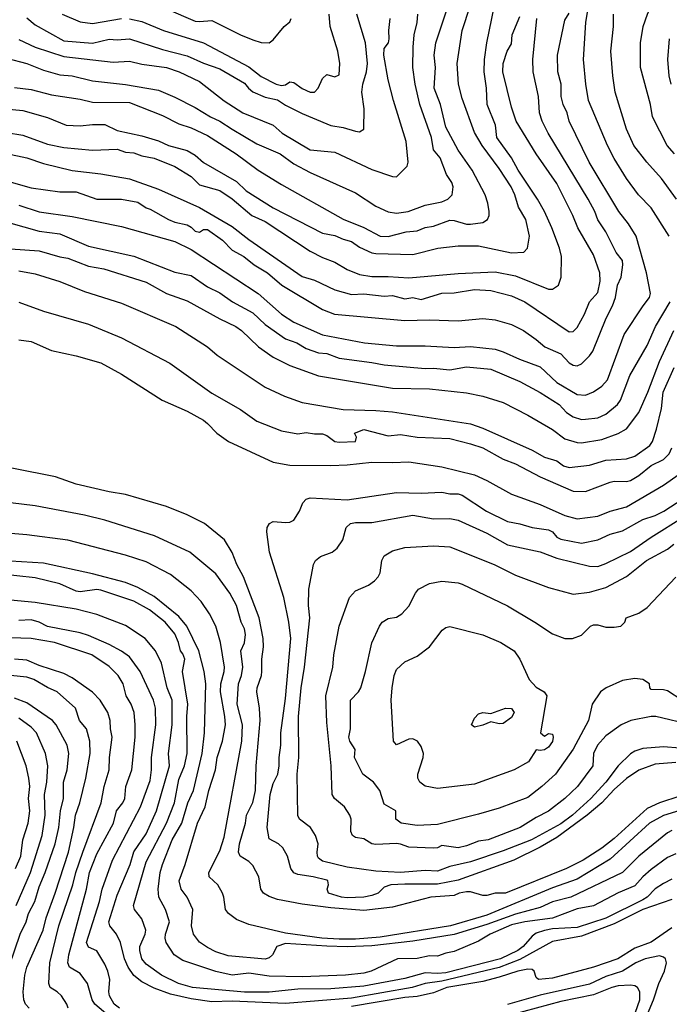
# Model space of a CAD drawing. Header units: metres. Extents: x -46681 to -43747, y -240911 to -237677.
# Tile 243 of 256: x -44918 to -44839, y -240716 to -240596. Entities that reach past the tile are written whole.
import ezdxf

# ---------------------------------------------------------------- set-up
doc = ezdxf.new("R2010")
doc.units = ezdxf.units.M
doc.layers.add('CONTOUR_INDEX', color=1, linetype='Continuous')
doc.layers.add('CONTOUR_INTER', color=3, linetype='Continuous')

msp = doc.modelspace()

# ---------------------------------------------------------------- linework, layer by layer
at = {"layer": 'CONTOUR_INDEX'}
for points, elevation in [([(-44922.1, -240609.09), (-44918.1, -240609.75), (-44915.1, -240610.82), (-44913.1, -240611.23), (-44909.6, -240611.56), (-44906.6, -240611.44), (-44905.6, -240611.8), (-44904.6, -240611.91), (-44903.6, -240612.25), (-44902.1, -240612.55), (-44899.6, -240613.56), (-44897.6, -240614.79), (-44896.6, -240615.77), (-44894.1, -240616.48), (-44892.6, -240617.5), (-44890.22, -240619.52), (-44888.6, -240620.25), (-44883.1, -240623.86), (-44881.6, -240624.63), (-44880.1, -240625.21), (-44878.6, -240626.1), (-44877.1, -240626.7), (-44875.6, -240626.95), (-44873.6, -240626.93), (-44871.1, -240627.11), (-44865.1, -240626.6), (-44860.6, -240626.38), (-44858.1, -240626.87), (-44854.1, -240628.49), (-44853.6, -240628.5), (-44852.88, -240628.02), (-44852.54, -240627.02), (-44852.52, -240624.52), (-44852.77, -240623.52), (-44853.7, -240621.02), (-44854.6, -240619.02), (-44855.45, -240617.52), (-44857.79, -240614.02), (-44858.6, -240612.51), (-44860.4, -240610.02), (-44860.57, -240608.52), (-44861.55, -240606.02), (-44861.65, -240604.02), (-44861.93, -240602.02), (-44861.88, -240600.52), (-44861.61, -240598.52), (-44860.39, -240592.52)], 110), ([(-44917.6, -240595.45), (-44916.6, -240596.31), (-44913.1, -240598.26), (-44909.6, -240598.55), (-44907.6, -240598.05), (-44906.6, -240598.12), (-44905.1, -240598.03), (-44901.1, -240599.31), (-44898.1, -240600.08), (-44896.1, -240600.99), (-44894.1, -240601.65), (-44891.1, -240603.41), (-44890.64, -240604.02), (-44890.1, -240604.47), (-44888.6, -240605.11), (-44887.1, -240605.45), (-44886.1, -240606.11), (-44884.1, -240607.11), (-44881.1, -240608.38), (-44880.6, -240608.57), (-44879.1, -240608.8), (-44877.6, -240609.27), (-44877.1, -240609.32), (-44876.6, -240609.03), (-44876.53, -240606.52), (-44876.84, -240604.52), (-44876.72, -240603.52), (-44876.25, -240602.02), (-44876.14, -240601.02), (-44876.39, -240598.52), (-44877.43, -240595.02)], 105), ([(-44838.52, -240617.52), (-44840.33, -240615.02), (-44842.12, -240613.02), (-44843.7, -240611.02), (-44844.62, -240609.02), (-44845.98, -240604.52), (-44846.26, -240602.52), (-44846.52, -240599.52), (-44846.18, -240596.52), (-44846.2, -240595.02)], 115), ([(-44919.6, -240623.59), (-44916.1, -240623.82), (-44913.6, -240624.57), (-44912.6, -240624.73), (-44910.1, -240625.68), (-44908.22, -240626.02), (-44903.1, -240627.62), (-44900.6, -240629.01), (-44898.1, -240629.93), (-44894.1, -240632.11), (-44892.16, -240633.02), (-44891.47, -240633.52), (-44889.4, -240635.52), (-44887.6, -240636.78), (-44885.6, -240637.78), (-44882.1, -240639.03), (-44873.1, -240640.54), (-44868.6, -240640.61), (-44864.1, -240641.12), (-44862.1, -240641.52), (-44859.6, -240642.29), (-44856.6, -240643.82), (-44853.6, -240645.58), (-44852.1, -240646.71), (-44850.6, -240647.16), (-44850.1, -240647.21), (-44847.6, -240646.78), (-44845.6, -240646.05), (-44844.6, -240645.49), (-44843.1, -240643.52), (-44841.99, -240641.02), (-44840.6, -240637.29), (-44838.83, -240633.52)], 115), ([(-44838.1, -240684.39), (-44840.1, -240684.19), (-44842.6, -240684.42), (-44843.6, -240684.74), (-44844.1, -240685.05), (-44845.6, -240686.51), (-44847.1, -240688.52), (-44848.93, -240690.52), (-44851.17, -240692.52), (-44852.6, -240693.59), (-44856.17, -240695.52), (-44859.6, -240696.86), (-44863.6, -240698.21), (-44866.1, -240698.77), (-44867.6, -240699.35), (-44869.1, -240699.27), (-44872.1, -240699.5), (-44875.1, -240699.33), (-44878.6, -240698.88), (-44881.6, -240698.12), (-44882.1, -240697.76), (-44882.24, -240697.52), (-44882.27, -240697.02), (-44882.14, -240696.02), (-44882.45, -240695.02), (-44883.06, -240694.02), (-44884.41, -240693.02), (-44884.6, -240692.55), (-44884.71, -240687.52), (-44884.49, -240685.52), (-44884.55, -240680.52), (-44884.23, -240677.02), (-44883.8, -240674.52), (-44883.14, -240668.52), (-44883.3, -240667.02), (-44883.29, -240665.02), (-44882.7, -240662.02), (-44882.46, -240661.52), (-44881.84, -240661.02), (-44880.43, -240660.52), (-44879.82, -240660.02), (-44879.15, -240659.02), (-44878.73, -240657.52), (-44878.22, -240657.02), (-44877.6, -240656.89), (-44875.6, -240656.9), (-44870.6, -240656), (-44868.1, -240656.46), (-44866.1, -240656.43), (-44865.1, -240656.61), (-44861.6, -240658.19), (-44859.1, -240659.62), (-44855.1, -240660.49), (-44853.1, -240661.23), (-44849.1, -240662.22), (-44848.1, -240662.24), (-44847.1, -240661.89), (-44844.1, -240660.44), (-44841.6, -240658.69), (-44837.6, -240656.17)], 120), ([(-44838.6, -240697.23), (-44839.6, -240697.67), (-44841.6, -240699.13), (-44842.62, -240700.02), (-44843.6, -240701.15), (-44845.6, -240701.99), (-44848.6, -240703.57), (-44850.6, -240703.93), (-44853.6, -240705.06), (-44856.99, -240705.52), (-44858.6, -240705.9), (-44861.18, -240707.02), (-44862.6, -240707.87), (-44865.6, -240709.12), (-44866.6, -240709.33), (-44867.6, -240709.7), (-44868.6, -240709.66), (-44870.1, -240709.96), (-44872.47, -240710.02), (-44875.67, -240711.52), (-44876.6, -240711.77), (-44878.82, -240712.02), (-44884.1, -240712.23), (-44888.1, -240712.12), (-44890.6, -240711.78), (-44892.6, -240712), (-44894.6, -240711.58), (-44898.6, -240710.24), (-44899.67, -240709.52), (-44900.65, -240708.02), (-44900.76, -240707.52), (-44900.71, -240707.02), (-44900.26, -240705.52), (-44900.71, -240704.02), (-44901.55, -240702.52), (-44901.64, -240701.52), (-44901.38, -240699.52), (-44901.1, -240698.52), (-44899.93, -240695.52), (-44898.75, -240693.52), (-44898, -240691.02), (-44897.3, -240689.52), (-44896.27, -240685.02), (-44895.98, -240682.52), (-44895.82, -240676.52), (-44896.01, -240675.02), (-44896.68, -240672.52), (-44898.15, -240669.52), (-44899.1, -240668.33), (-44902.1, -240665.92), (-44904.1, -240664.8), (-44905.6, -240664.22), (-44909.6, -240663.13), (-44915.6, -240661.87), (-44919.6, -240661.6)], 115), ([(-44912.59, -240716.02), (-44912.75, -240715.52), (-44913.37, -240714.52), (-44913.91, -240714.02), (-44914.75, -240713.52), (-44914.95, -240713.02), (-44914.83, -240710.52), (-44913.7, -240706.02), (-44911.99, -240701.02), (-44911.64, -240699.52), (-44910.8, -240697.02), (-44908.55, -240691.02), (-44908.18, -240689.02), (-44907.57, -240687.02), (-44907.55, -240685.52), (-44907.22, -240683.02), (-44907.43, -240682.02), (-44907.48, -240681.02), (-44907.74, -240680.02), (-44908.7, -240678.52), (-44909.6, -240677.56), (-44912.1, -240675.79), (-44913.1, -240675.29), (-44916.1, -240674.32), (-44917.6, -240673.67), (-44919.1, -240673.54)], 110), ([(-44843.49, -240716.52), (-44842.96, -240715.02), (-44842.98, -240714.02), (-44843.26, -240713.52), (-44843.6, -240713.3), (-44844.1, -240713.22), (-44845.6, -240713.31), (-44846.4, -240713.52), (-44848.6, -240714.42), (-44852.6, -240715.22), (-44861.6, -240717.65)], 110)]:
    msp.add_lwpolyline(points, dxfattribs=dict(at, elevation=elevation))
at = {"layer": 'CONTOUR_INTER'}
for points, elevation in [([(-44838.76, -240612.02), (-44839.64, -240611.02), (-44841.43, -240607.52), (-44841.68, -240606.02), (-44842.88, -240601.52), (-44842.89, -240598.52), (-44842.59, -240596.52), (-44842.06, -240595.02), (-44840.13, -240591.02), (-44837.9, -240588.02)], 116), ([(-44920.2, -240606.52), (-44918.1, -240606.76), (-44915.1, -240607.58), (-44912.84, -240608.52), (-44911.1, -240608.62), (-44909.6, -240608.45), (-44908.1, -240608.45), (-44906.6, -240609.17), (-44903.6, -240609.84), (-44901.6, -240610.44), (-44900.37, -240611.02), (-44898.1, -240611.63), (-44897.1, -240612.16), (-44896.1, -240613.09), (-44892.1, -240615.38), (-44890.89, -240616.52), (-44887.6, -240618.59), (-44881.6, -240621.67), (-44880.1, -240621.96), (-44879.1, -240622.42), (-44878.1, -240622.7), (-44877.1, -240623.38), (-44875.6, -240624.06), (-44875.1, -240624.17), (-44870.6, -240624.28), (-44867.59, -240623.52), (-44865.1, -240623.21), (-44862.6, -240623.23), (-44858.6, -240624.07), (-44857.1, -240623.97), (-44856.65, -240623.52), (-44856.41, -240622.02), (-44856.87, -240620.02), (-44857.77, -240618.52), (-44858.18, -240617.02), (-44858.63, -240616.02), (-44860.1, -240613.79), (-44862.18, -240611.02), (-44863.1, -240609.42), (-44864.6, -240605.29), (-44865.05, -240603.52), (-44865.2, -240601.02), (-44864.62, -240597.02), (-44863.64, -240594.02)], 109), ([(-44919.1, -240603.96), (-44917.1, -240604.19), (-44914.6, -240604.82), (-44911.1, -240605.35), (-44909.6, -240605.72), (-44905.1, -240605.78), (-44901.1, -240607.36), (-44899.1, -240608.38), (-44897.6, -240608.84), (-44895.6, -240609.78), (-44892.12, -240612.02), (-44889.44, -240614.02), (-44886.6, -240615.75), (-44879.1, -240619.98), (-44876.6, -240620.99), (-44874.6, -240622.06), (-44873.6, -240622.09), (-44871.43, -240621.52), (-44870.1, -240621.38), (-44869.1, -240620.97), (-44868.1, -240620.84), (-44866.1, -240620.1), (-44865.6, -240620.12), (-44864.1, -240620.56), (-44863.6, -240620.56), (-44862.1, -240620.37), (-44861.53, -240620.02), (-44861.33, -240619.52), (-44861.32, -240619.02), (-44861.47, -240618.02), (-44861.8, -240617.02), (-44863.39, -240614.02), (-44865.1, -240611.56), (-44866.6, -240608.75), (-44867.23, -240606.02), (-44868.01, -240604.02), (-44867.85, -240601.52), (-44868, -240600.02), (-44867.83, -240598.52), (-44866.16, -240593.52)], 108), ([(-44922.6, -240599.74), (-44917.6, -240601.03), (-44915.6, -240601.82), (-44913.6, -240602.39), (-44912.1, -240602.53), (-44909.6, -240603.11), (-44905.6, -240603.58), (-44901.6, -240604.27), (-44899.6, -240605.1), (-44897.1, -240606.37), (-44895.23, -240607.52), (-44894.1, -240608.03), (-44892.63, -240609.02), (-44889.6, -240610.78), (-44886.76, -240612.02), (-44885.1, -240613.23), (-44883.1, -240614.29), (-44877.6, -240616.77), (-44875.1, -240618.38), (-44873.6, -240619.09), (-44872.6, -240619.25), (-44871.17, -240619.02), (-44869.1, -240618.27), (-44867.1, -240617.85), (-44866.34, -240617.52), (-44865.84, -240617.02), (-44865.72, -240616.02), (-44865.86, -240615.52), (-44866.53, -240614.52), (-44867.28, -240612.52), (-44868.11, -240611.52), (-44868.33, -240610.02), (-44869.76, -240606.02), (-44870.35, -240603.52), (-44870.63, -240601.52), (-44870.58, -240599.02), (-44870.46, -240597.52), (-44870.09, -240596.02), (-44869.99, -240595.02)], 107), ([(-44922.1, -240614.72), (-44917.1, -240616.17), (-44913.6, -240616.63), (-44911.6, -240616.66), (-44909.1, -240617.52), (-44906.1, -240617.54), (-44904.1, -240617.92), (-44903.1, -240618.61), (-44902.6, -240618.74), (-44900.36, -240620.02), (-44899.6, -240620.33), (-44898.1, -240620.68), (-44897.6, -240620.94), (-44897.1, -240621.42), (-44896.6, -240621.56), (-44896.1, -240621.23), (-44895.6, -240621.23), (-44893.8, -240622.52), (-44892.6, -240623.76), (-44891.19, -240624.52), (-44889.95, -240625.52), (-44888.31, -240626.52), (-44886.56, -240628.02), (-44881.6, -240630.97), (-44880.17, -240631.52), (-44871.6, -240632.3), (-44868.6, -240632.21), (-44865.1, -240632.34), (-44862.1, -240632.07), (-44860.6, -240632.21), (-44858.6, -240632.81), (-44857.13, -240633.52), (-44855.6, -240634.6), (-44854.55, -240635.52), (-44852.6, -240636.36), (-44851.6, -240637.47), (-44851.1, -240637.76), (-44850.6, -240637.81), (-44850.1, -240637.59), (-44849.1, -240636.61), (-44848.7, -240636.02), (-44847.07, -240632.02), (-44846.3, -240630.52), (-44845.96, -240629.52), (-44845.68, -240628.02), (-44845.27, -240627.02), (-44845.05, -240625.52), (-44845.1, -240625.02), (-44845.84, -240624.02), (-44847.12, -240621.52), (-44848.1, -240620.06), (-44848.46, -240619.02), (-44849.25, -240617.52), (-44854.14, -240609.52), (-44854.85, -240608.02), (-44855.18, -240607.02), (-44855.32, -240605.02), (-44855.96, -240602.02), (-44855.99, -240600.52), (-44855.51, -240595.52)], 112), ([(-44920.1, -240611.97), (-44917.6, -240612.5), (-44915.6, -240613.18), (-44912.1, -240614.06), (-44908.6, -240614.45), (-44905.1, -240615.08), (-44901.6, -240616.3), (-44896.6, -240618.53), (-44892.6, -240620.88), (-44890.6, -240622.45), (-44884.1, -240626.95), (-44882.6, -240627.4), (-44880.1, -240628.59), (-44878.1, -240629.15), (-44876.6, -240629.08), (-44874.1, -240629.34), (-44873.1, -240629.28), (-44871.6, -240629.68), (-44870.6, -240629.51), (-44869.6, -240629.74), (-44867.1, -240628.96), (-44865.6, -240628.95), (-44863.1, -240628.54), (-44861.1, -240628.65), (-44858.6, -240629.3), (-44856.99, -240630.02), (-44851.6, -240633.68), (-44851.1, -240633.66), (-44850.6, -240633.14), (-44849.7, -240631.52), (-44849.09, -240630.02), (-44848.1, -240628.9), (-44847.82, -240627.52), (-44847.86, -240626.52), (-44848.6, -240624.33), (-44850.53, -240621.02), (-44851.12, -240619.52), (-44853.1, -240615.63), (-44855.6, -240612.02), (-44858.03, -240608.02), (-44858.6, -240606.35), (-44859.67, -240602.02), (-44859.6, -240601), (-44859.11, -240599.52), (-44858.6, -240598.61), (-44858.52, -240597.52), (-44857.6, -240595.29)], 111), ([(-44918.6, -240618.27), (-44916.1, -240619.06), (-44912.1, -240619.66), (-44906.1, -240620.87), (-44899.6, -240622.69), (-44897.6, -240623.67), (-44889.46, -240629.02), (-44886.62, -240631.52), (-44885.12, -240632.52), (-44881.6, -240634.06), (-44876.49, -240635.02), (-44872.6, -240635.39), (-44869.1, -240635.4), (-44865.6, -240635.59), (-44863.6, -240635.49), (-44860.6, -240635.81), (-44859.6, -240636.11), (-44857.62, -240637.02), (-44855.1, -240637.95), (-44853.1, -240639.85), (-44850.6, -240641.31), (-44849.6, -240641.38), (-44848.6, -240641.01), (-44847.6, -240640.3), (-44846.93, -240639.52), (-44844.89, -240634.02), (-44842.58, -240630.52), (-44841.79, -240629.52), (-44841.66, -240629.02), (-44842.15, -240626.52), (-44843.44, -240622.02), (-44844.34, -240620.52), (-44845.54, -240619.02), (-44849.16, -240613.02), (-44851.57, -240608.02), (-44851.81, -240607.02), (-44852.31, -240606.02), (-44852.54, -240605.02), (-44852.54, -240603.52), (-44852.98, -240602.02), (-44853, -240600.02), (-44852.1, -240595.74), (-44851.6, -240594.9)], 113), ([(-44918.6, -240598.1), (-44916.6, -240599.02), (-44913.1, -240600.18), (-44907.1, -240600.85), (-44905.1, -240600.72), (-44903.6, -240601.09), (-44900.6, -240601.51), (-44899.05, -240602.02), (-44896.6, -240603.23), (-44893.6, -240605.58), (-44891.32, -240607.02), (-44887.6, -240608.52), (-44886.52, -240609.52), (-44883.1, -240611.53), (-44880.1, -240611.8), (-44875.6, -240613.94), (-44873.1, -240614.76), (-44872.6, -240614.81), (-44871.29, -240613.52), (-44871.18, -240613.02), (-44871.42, -240610.52), (-44872.96, -240605.52), (-44873.6, -240603.02), (-44874.13, -240600.02), (-44874.1, -240599.2), (-44873.57, -240598.52), (-44873.49, -240598.02), (-44873.54, -240597.02), (-44873.36, -240595.52)], 106), ([(-44913.31, -240595.02), (-44911.1, -240595.94), (-44909.6, -240596.13), (-44906.1, -240595.56)], 104), ([(-44905.1, -240595.58), (-44903.6, -240595.89), (-44900.96, -240597.02), (-44896.09, -240598.52), (-44890.6, -240601.41), (-44889.1, -240602.61), (-44887.25, -240603.52), (-44886.6, -240603.71), (-44886.1, -240603.61), (-44885.6, -240603.27), (-44885.1, -240603.32), (-44884.1, -240604.06), (-44883.1, -240604.51), (-44882.6, -240604.51), (-44882.13, -240604.02), (-44881.6, -240602.85), (-44881.1, -240602.36), (-44880.1, -240602.64), (-44879.6, -240602.4), (-44879.49, -240601.02), (-44879.73, -240599.52), (-44880.67, -240596.52), (-44880.81, -240595.02)], 104), ([(-44900.6, -240594.38), (-44897.1, -240595.85), (-44896.6, -240595.92), (-44895.1, -240595.8), (-44891.6, -240597.54), (-44890.1, -240598.14), (-44889.1, -240598.45), (-44888.1, -240598.5), (-44887.6, -240598.12), (-44886.29, -240596.52), (-44885.6, -240595.95), (-44885.44, -240595.52)], 103), ([(-44839.39, -240622.02), (-44841.6, -240618.59), (-44843.13, -240617.02), (-44844.6, -240615), (-44846.1, -240612.57), (-44846.9, -240611.02), (-44849.23, -240605.52), (-44849.56, -240603.52), (-44849.84, -240600.52), (-44849.55, -240596.02), (-44849.32, -240594.52)], 114), ([(-44839.18, -240603.52), (-44839.41, -240602.52), (-44839.58, -240600.52), (-44839.35, -240598.02)], 117), ([(-44923.6, -240619.31), (-44916.1, -240621.44), (-44913.6, -240621.76), (-44910.1, -240623.25), (-44904.6, -240624.48), (-44899.6, -240626.42), (-44897.6, -240626.83), (-44895.6, -240628.21), (-44894.1, -240628.95), (-44892.59, -240630.02), (-44890.1, -240631.39), (-44888.6, -240632.81), (-44886.11, -240634.52), (-44884.73, -240635.02), (-44883.6, -240635.72), (-44882.1, -240636.23), (-44881.1, -240636.32), (-44879.6, -240636.89), (-44875.6, -240637.41), (-44874.1, -240637.72), (-44869.1, -240638.17), (-44868.1, -240638.12), (-44866.1, -240638.31), (-44864.1, -240637.94), (-44861.1, -240638.25), (-44857.6, -240639.74), (-44855.1, -240641.07), (-44852.8, -240642.52), (-44851.91, -240643.52), (-44851.1, -240644.05), (-44850.1, -240644.34), (-44849.6, -240644.33), (-44848.1, -240644.14), (-44847.1, -240643.71), (-44845.68, -240642.52), (-44845.32, -240642.02), (-44844.2, -240639.02), (-44842.1, -240635.37), (-44841.06, -240633.02), (-44839.28, -240630.02)], 114), ([(-44918.6, -240626.28), (-44916.6, -240626.61), (-44913.6, -240627.56), (-44910.6, -240628.78), (-44906.1, -240630.21), (-44899.45, -240633.02), (-44895.63, -240635.52), (-44894.43, -240636.52), (-44888.6, -240640.42), (-44886.23, -240641.52), (-44884.1, -240642.3), (-44879.1, -240643.16), (-44875.1, -240643.25), (-44873.1, -240643.43), (-44863.6, -240644.87), (-44862.1, -240645.41), (-44856.1, -240648.11), (-44854.6, -240648.95), (-44853.1, -240649.41), (-44852.26, -240650.02), (-44851.6, -240650.2), (-44849.1, -240649.93), (-44847.1, -240649.32), (-44844.6, -240649.13), (-44843.6, -240648.82), (-44841.75, -240647.52), (-44841.43, -240647.02), (-44840.93, -240645.52), (-44840.36, -240643.02), (-44840.15, -240641.02), (-44838.81, -240638.02)], 116), ([(-44918.6, -240630.09), (-44915.6, -240631.16), (-44910.1, -240632.77), (-44906.1, -240634.42), (-44900.22, -240637.52), (-44895.1, -240641.16), (-44891.6, -240643.13), (-44889.6, -240644.56), (-44886.6, -240645.72), (-44884.6, -240646.1), (-44883.6, -240645.96), (-44882.6, -240646.12), (-44881.6, -240646.1), (-44881.1, -240646.31), (-44880.11, -240647.02), (-44879.6, -240647.13), (-44877.58, -240647.02), (-44877.49, -240646.52), (-44877.73, -240646.02), (-44876.6, -240645.57), (-44873.6, -240646.35), (-44872.1, -240646.18), (-44870.1, -240646.53), (-44866.1, -240646.69), (-44863.6, -240647.31), (-44862.1, -240647.82), (-44859.6, -240649.18), (-44858.1, -240649.77), (-44855.1, -240651.32), (-44851.1, -240653.1), (-44849.6, -240653.13), (-44846.6, -240651.98), (-44846.1, -240651.87), (-44844.6, -240651.91), (-44844.1, -240651.78), (-44843.1, -240651.18), (-44841.6, -240649.94), (-44840.1, -240649.24), (-44839.42, -240648.52), (-44839.1, -240647.81)], 117), ([(-44918.6, -240634.65), (-44917.1, -240634.86), (-44914.6, -240635.97), (-44911.6, -240636.61), (-44908.6, -240637.48), (-44906.1, -240638.84), (-44901.14, -240642.02), (-44898.1, -240643.33), (-44896.1, -240644.46), (-44895.6, -240644.83), (-44894.46, -240646.02), (-44893.04, -240647.02), (-44887.6, -240649.57), (-44885.6, -240649.91), (-44880.6, -240649.96), (-44878.6, -240649.89), (-44875.6, -240649.55), (-44873.1, -240649.61), (-44871.1, -240649.51), (-44867.1, -240650.11), (-44863.1, -240651.11), (-44861.6, -240651.77), (-44858.6, -240653.45), (-44855.1, -240654.7), (-44852.1, -240656.06), (-44850.6, -240656.46), (-44848.1, -240656.11), (-44846.6, -240655.53), (-44844.6, -240654.99), (-44840.1, -240652.36), (-44838.19, -240651.02)], 118), ([(-44838.1, -240690.23), (-44840.6, -240691.02), (-44842.1, -240691.71), (-44846.1, -240695.36), (-44847.6, -240696.53), (-44849.89, -240698.02), (-44851.9, -240699.02), (-44859.32, -240702.02), (-44860.6, -240702.04), (-44861.6, -240702.3), (-44862.1, -240702.3), (-44863.6, -240701.87), (-44864.1, -240701.86), (-44864.96, -240702.02), (-44865.6, -240702.29), (-44868.44, -240702.52), (-44873.1, -240703.71), (-44876.6, -240704.13), (-44880.6, -240703.81), (-44884.1, -240703.37), (-44887.1, -240702.79), (-44888.1, -240702.43), (-44888.78, -240702.02), (-44889.13, -240701.52), (-44889.38, -240700.02), (-44890.1, -240698.67), (-44890.6, -240698.19), (-44891.64, -240697.52), (-44891.85, -240697.02), (-44891.7, -240696.02), (-44890.97, -240693.52), (-44890.87, -240692.52), (-44890.1, -240690.99), (-44889.78, -240689.52), (-44889.69, -240686.52), (-44889.22, -240681.02), (-44889.27, -240679.52), (-44889.61, -240677.52), (-44889.58, -240677.02), (-44889.04, -240675.52), (-44888.98, -240675.02), (-44889.01, -240673.52), (-44888.79, -240672.02), (-44888.84, -240671.02), (-44889.34, -240668.52), (-44891.22, -240663.52), (-44892.06, -240662.02), (-44892.6, -240660.55), (-44893.54, -240659.02), (-44895.96, -240657.02), (-44898.1, -240655.97), (-44900.6, -240654.95), (-44905.6, -240653.48), (-44907.6, -240653.15), (-44911.6, -240652.23), (-44914.1, -240651.35), (-44924.6, -240649.25)], 118), ([(-44838.6, -240686.12), (-44841.1, -240686.32), (-44843.1, -240687.07), (-44844.6, -240688.07), (-44846.1, -240689.42), (-44847.59, -240691.02), (-44849.39, -240692.52), (-44853.1, -240695.25), (-44855.1, -240696.41), (-44858.31, -240698.02), (-44865.1, -240700.46), (-44867.6, -240700.93), (-44871.6, -240700.91), (-44873.31, -240701.02), (-44874.1, -240701.28), (-44874.83, -240702.02), (-44875.6, -240702.32), (-44876.6, -240702.53), (-44878.6, -240702.59), (-44879.28, -240702.52), (-44880.9, -240702.02), (-44881.03, -240701.52), (-44880.87, -240701.02), (-44880.98, -240700.52), (-44881.1, -240700.46), (-44882.74, -240700.02), (-44884.6, -240699.74), (-44885.1, -240699.53), (-44885.48, -240699.02), (-44885.87, -240697.52), (-44886.43, -240696.52), (-44886.97, -240696.02), (-44888.1, -240695.41), (-44888.34, -240694.02), (-44887.98, -240690.02), (-44887.6, -240688.69), (-44887.06, -240687.52), (-44886.87, -240686.52), (-44886.89, -240685.52), (-44886.68, -240684.02), (-44886.7, -240682.52), (-44886.1, -240678.31), (-44885.48, -240671.02), (-44885.73, -240669.02), (-44886.34, -240666.02), (-44888.07, -240660.52), (-44888.39, -240658.02), (-44888.33, -240657.52), (-44888.08, -240657.02), (-44887.6, -240656.77), (-44886.1, -240656.9), (-44885.6, -240656.85), (-44885.1, -240656.61), (-44884.4, -240655.52), (-44884, -240654.52), (-44883.6, -240654.06), (-44883.1, -240653.9), (-44878.6, -240654.14), (-44872.6, -240653.24), (-44869.6, -240653.34), (-44867.1, -240653.21), (-44866.1, -240653.39), (-44865.1, -240653.39), (-44864.6, -240653.57), (-44861.63, -240655.52), (-44859.1, -240656.77), (-44857.6, -240657.06), (-44856.1, -240657.52), (-44854.1, -240657.78), (-44853.61, -240658.02), (-44853.1, -240658.67), (-44852.6, -240658.91), (-44850.1, -240659.41), (-44848.1, -240659.02), (-44846.6, -240658.3), (-44845.1, -240657.91), (-44842.6, -240656.55), (-44841.1, -240656.03), (-44840.05, -240655.52), (-44837.73, -240654.02)], 119), ([(-44838.1, -240691.97), (-44840.1, -240692.58), (-44841.79, -240693.52), (-44846.6, -240697.87), (-44850.6, -240700.32), (-44853.6, -240701.37), (-44861.6, -240704.72), (-44866.01, -240706.02), (-44874.6, -240707.38), (-44877.6, -240707.61), (-44879.6, -240707.63), (-44881.69, -240707.52), (-44886.1, -240706.89), (-44890.6, -240705.82), (-44892.1, -240705.23), (-44893.06, -240704.52), (-44893.43, -240704.02), (-44893.61, -240702.52), (-44893.78, -240702.02), (-44894.36, -240701.02), (-44895.4, -240700.02), (-44895.45, -240699.52), (-44894.1, -240696.87), (-44893.6, -240695.2), (-44891.44, -240683.52), (-44891.36, -240681.52), (-44892.01, -240679.02), (-44891.84, -240676.52), (-44891.48, -240675.52), (-44891.32, -240674.52), (-44891.55, -240672.52), (-44891.1, -240671.56), (-44890.98, -240670.52), (-44891.1, -240669.84), (-44891.5, -240669.02), (-44892.1, -240666.99), (-44892.9, -240665.52), (-44894.6, -240663.13), (-44897.78, -240660.52), (-44902.06, -240658.52), (-44908.1, -240656.62), (-44910.6, -240656.02), (-44916.6, -240654.87), (-44919.6, -240654.51)], 117), ([(-44839.1, -240694.41), (-44839.6, -240694.67), (-44843.1, -240697.54), (-44845.1, -240699.52), (-44851.38, -240702.52), (-44853.6, -240703.09), (-44855.1, -240703.79), (-44858.1, -240704.57), (-44861.6, -240705.85), (-44865.6, -240707.05), (-44870.6, -240707.85), (-44875.6, -240708.42), (-44878.6, -240708.54), (-44881.1, -240708.48), (-44886.1, -240708.14), (-44887.18, -240708.52), (-44887.72, -240709.52), (-44888.1, -240709.89), (-44888.6, -240710.06), (-44893.1, -240709.64), (-44894.6, -240709.17), (-44895.6, -240708.66), (-44896.6, -240707.99), (-44897.3, -240707.02), (-44897.57, -240706.02), (-44897.41, -240704.02), (-44898.08, -240702.52), (-44898.84, -240701.52), (-44899.05, -240700.52), (-44898.32, -240698.52), (-44896.83, -240693.52), (-44895.89, -240691.52), (-44895.47, -240689.52), (-44894.63, -240687.02), (-44894.43, -240685.52), (-44893.77, -240683.52), (-44893.44, -240681.52), (-44893.49, -240680.52), (-44894.03, -240677.52), (-44894.01, -240676.52), (-44893.57, -240675.02), (-44893.56, -240674.52), (-44894.04, -240671.52), (-44894.6, -240669.51), (-44895.36, -240668.02), (-44896.39, -240666.52), (-44897.6, -240665.22), (-44900.1, -240663.23), (-44903.1, -240661.69), (-44905.6, -240660.89), (-44912.6, -240659.06), (-44917.6, -240658.42), (-44921.6, -240658.08)], 116), ([(-44836.6, -240681.58), (-44841.05, -240680.52), (-44841.6, -240680.51), (-44844.07, -240681.02), (-44845.26, -240681.52), (-44847.1, -240682.88), (-44848.13, -240684.02), (-44848.63, -240685.02), (-44848.72, -240686.52), (-44850.55, -240689.02), (-44852.1, -240690.51), (-44854.1, -240692.03), (-44855.6, -240692.8), (-44857.55, -240694.02), (-44861.46, -240695.52), (-44862.6, -240695.7), (-44864.1, -240696.28), (-44865.1, -240696.51), (-44867.1, -240696.24), (-44867.6, -240696.49), (-44868.1, -240696.56), (-44871.1, -240696.44), (-44872.1, -240696.04), (-44872.6, -240695.98), (-44875.1, -240696.12), (-44875.6, -240696), (-44876.6, -240695.43), (-44877.6, -240695.23), (-44877.98, -240695.02), (-44878.16, -240694.52), (-44878.12, -240693.02), (-44878.29, -240692.52), (-44878.93, -240691.52), (-44880.15, -240690.52), (-44880.43, -240690.02), (-44880.56, -240686.52), (-44881.1, -240681.26), (-44881.2, -240678.02), (-44880.36, -240674.52), (-44880.22, -240673.02), (-44879.6, -240669.53), (-44878.33, -240666.02), (-44877.6, -240665.21), (-44876.01, -240664.52), (-44875.29, -240664.02), (-44874.82, -240663.52), (-44874.58, -240663.02), (-44874.37, -240661.52), (-44874.1, -240660.94), (-44873.1, -240660.35), (-44871.6, -240659.96), (-44868.1, -240659.73), (-44866.1, -240659.86), (-44860.72, -240662.02), (-44858.1, -240663.31), (-44854.1, -240664.81), (-44851.1, -240665.62), (-44849.1, -240665.4), (-44847.1, -240664.8), (-44844.6, -240663.49), (-44842.18, -240661.52), (-44839.6, -240660.13), (-44838.83, -240659.52)], 121), ([(-44839.1, -240700.34), (-44840.1, -240700.85), (-44841.1, -240701.48), (-44842.09, -240702.52), (-44842.6, -240702.83), (-44847.1, -240705.08), (-44850.6, -240706.22), (-44853.6, -240706.38), (-44854.6, -240706.55), (-44855.6, -240706.91), (-44856.1, -240707.27), (-44857.18, -240708.52), (-44857.84, -240709.02), (-44859.96, -240710.02), (-44866.6, -240711.73), (-44867.6, -240711.81), (-44869.1, -240711.72), (-44871.6, -240712.41), (-44876.6, -240713.36), (-44880.6, -240713.66), (-44884.6, -240713.72), (-44888.1, -240714.08), (-44891.1, -240714.09), (-44897.46, -240713.52), (-44899.13, -240713.02), (-44901.21, -240712.02), (-44903.1, -240710.66), (-44903.61, -240710.02), (-44903.86, -240709.02), (-44903.85, -240708.52), (-44903.22, -240707.02), (-44903.14, -240706.52), (-44903.6, -240705.15), (-44904.5, -240704.02), (-44904.62, -240703.52), (-44903.1, -240698.21), (-44900.62, -240693.52), (-44899.62, -240691.02), (-44899.1, -240688.19), (-44898.4, -240686.52), (-44898.1, -240685.02), (-44898.15, -240680.52), (-44898, -240679.02), (-44898.66, -240675.02), (-44898.39, -240673.52), (-44898.6, -240672.88), (-44898.9, -240672.52), (-44899.15, -240671.52), (-44899.6, -240670.44), (-44900.78, -240669.02), (-44902.69, -240667.52), (-44904.6, -240666.47), (-44908.6, -240665.13), (-44909.1, -240665.07), (-44911.1, -240665.35), (-44911.6, -240665.27), (-44913.6, -240664.36), (-44916.6, -240663.62), (-44921.1, -240663.16)], 114), ([(-44836.1, -240679.66), (-44839.6, -240677.39), (-44840.1, -240677.27), (-44841.6, -240677.23), (-44841.77, -240677.02), (-44841.81, -240676.52), (-44842.6, -240676.03), (-44843.6, -240675.88), (-44845.1, -240676.15), (-44847.07, -240677.02), (-44847.77, -240677.52), (-44848.78, -240679.02), (-44849.21, -240681.02), (-44851.1, -240684.5), (-44853.25, -240687.52), (-44854.89, -240689.02), (-44856.6, -240690.37), (-44860.1, -240691.66), (-44862.6, -240692.4), (-44867.6, -240693.66), (-44870.1, -240693.77), (-44872.03, -240693.52), (-44872.67, -240693.02), (-44872.67, -240692.02), (-44874.1, -240691.17), (-44874.65, -240689.52), (-44875.41, -240688.52), (-44876.72, -240687.52), (-44877.71, -240685.52), (-44877.63, -240684.52), (-44878.3, -240683.52), (-44878.42, -240683.02), (-44878.19, -240682.02), (-44878.21, -240678.52), (-44877.22, -240677.52), (-44876.95, -240677.02), (-44876.37, -240675.02), (-44875.6, -240671.56), (-44874.69, -240669.52), (-44874.35, -240669.02), (-44873.6, -240668.6), (-44872.6, -240668.43), (-44871.94, -240668.02), (-44871.1, -240667.09), (-44870.31, -240665.52), (-44869.93, -240665.02), (-44868.6, -240664.34), (-44867.1, -240664.05), (-44865.1, -240664.24), (-44864.6, -240664.4), (-44859.1, -240667.06), (-44855.75, -240669.02), (-44853.6, -240670.47), (-44852.1, -240671.04), (-44851.16, -240671.02), (-44850.1, -240670.63), (-44849, -240669.52), (-44848.6, -240669.37), (-44848.1, -240669.37), (-44847.1, -240669.65), (-44846.1, -240669.66), (-44845.31, -240669.52), (-44844.81, -240669.02), (-44844.65, -240668.52), (-44843.1, -240667.94), (-44842.1, -240667.25), (-44838.6, -240663.57)], 122), ([(-44839.1, -240702.8), (-44842.6, -240704.01), (-44846.1, -240705.76), (-44850.1, -240707.28), (-44853.6, -240707.89), (-44857.6, -240710.09), (-44860.1, -240711.08), (-44867.1, -240712.73), (-44869.1, -240713.02), (-44870.68, -240713.52), (-44878.1, -240714.82), (-44886.1, -240715.44), (-44892.6, -240715.19), (-44895.1, -240715.24), (-44897.6, -240714.9), (-44900.1, -240714.31), (-44902.1, -240713.58), (-44903.6, -240712.83), (-44904.6, -240712.06), (-44905.29, -240711.02), (-44905.72, -240710.02), (-44906.2, -240708.02), (-44906.69, -240707.02), (-44907.51, -240706.02), (-44907.62, -240705.52), (-44906.6, -240702.25), (-44905.01, -240698.52), (-44904.6, -240697.01), (-44903.1, -240694.81), (-44901.84, -240692.02), (-44900.23, -240686.52), (-44900.37, -240685.02), (-44899.9, -240681.52), (-44899.9, -240678.52), (-44900.52, -240677.02), (-44901.21, -240674.02), (-44901.93, -240672.52), (-44903.2, -240671.02), (-44905.6, -240669.43), (-44909.1, -240668.11), (-44911.6, -240667.44), (-44916.6, -240666.62), (-44919.6, -240666.37)], 113), ([(-44906.34, -240716.02), (-44906.96, -240715.52), (-44907.55, -240714.52), (-44907.63, -240714.02), (-44907.52, -240712.52), (-44907.74, -240711.52), (-44908.1, -240710.65), (-44909.1, -240709.05), (-44910.1, -240708.6), (-44910.33, -240708.02), (-44908.75, -240703.02), (-44908.43, -240701.52), (-44907.17, -240698.02), (-44903.78, -240691.52), (-44902.6, -240688.32), (-44902.43, -240687.02), (-44902.45, -240685.52), (-44901.9, -240681.52), (-44901.93, -240679.52), (-44902.2, -240678.52), (-44903.8, -240675.02), (-44905.1, -240673.26), (-44906.1, -240672.55), (-44907.6, -240671.75), (-44910.1, -240670.65), (-44911.1, -240670.33), (-44915.1, -240669.55), (-44916.1, -240669.04), (-44917.1, -240668.73), (-44918.6, -240668.81)], 112), ([(-44867.05, -240670.02), (-44866.6, -240669.67), (-44866.1, -240669.56), (-44862.1, -240670.56), (-44859.92, -240671.52), (-44858.29, -240672.52), (-44857.57, -240673.52), (-44856.47, -240676.02), (-44855.6, -240676.96), (-44854.61, -240677.52), (-44854.32, -240678.02), (-44855.07, -240682.52), (-44854.6, -240682.92), (-44854.1, -240682.58), (-44853.6, -240682.67), (-44853.54, -240683.02), (-44853.6, -240683.55), (-44854.1, -240684.27), (-44854.6, -240684.59), (-44855.1, -240684.67), (-44855.6, -240684.58), (-44856.55, -240686.02), (-44858.29, -240687.02), (-44863.1, -240688.75), (-44867.6, -240689.28), (-44869.1, -240688.98), (-44869.76, -240688.52), (-44870.02, -240688.02), (-44870.02, -240687.52), (-44869.37, -240685.52), (-44869.32, -240685.02), (-44869.6, -240684.15), (-44870.04, -240683.52), (-44870.6, -240683.25), (-44871.1, -240683.29), (-44872.6, -240683.96), (-44872.96, -240683.52), (-44873.26, -240678.52), (-44873.14, -240677.02), (-44872.87, -240675.52), (-44872.6, -240674.78), (-44871.6, -240673.85), (-44870.1, -240673.17), (-44868.6, -240672.04), (-44867.05, -240670.02)], 123), ([(-44906.39, -240718.02), (-44909.35, -240715.52), (-44909.65, -240715.02), (-44910.21, -240713.02), (-44911.1, -240711.79), (-44912.4, -240711.02), (-44912.6, -240710.52), (-44912.51, -240709.52), (-44910.33, -240701.52), (-44909.97, -240699.52), (-44909.1, -240697.22), (-44907.07, -240693.52), (-44906.69, -240692.02), (-44905.92, -240691.02), (-44905.69, -240690.52), (-44905.56, -240689.02), (-44904.82, -240687.02), (-44904.43, -240683.02), (-44904.41, -240681.52), (-44904.56, -240680.02), (-44904.9, -240679.02), (-44905.5, -240678.02), (-44905.89, -240676.52), (-44906.47, -240675.52), (-44907.6, -240674.41), (-44909.69, -240673.02), (-44914.26, -240671.52), (-44917.1, -240671.03), (-44919.6, -240670.92)], 111), ([(-44917.31, -240716.02), (-44917.77, -240715.52), (-44917.98, -240715.02), (-44918.06, -240714.02), (-44917.86, -240712.02), (-44917.62, -240711.02), (-44915.63, -240706.52), (-44915.26, -240705.02), (-44914.15, -240702.02), (-44912.53, -240697.02), (-44911.87, -240694.02), (-44911.7, -240692.52), (-44911.17, -240691.02), (-44910.42, -240688.02), (-44909.91, -240685.02), (-44909.96, -240683.52), (-44910.36, -240682.02), (-44911.2, -240681.02), (-44911.7, -240679.52), (-44913.91, -240677.52), (-44915.1, -240677), (-44916.76, -240676.02), (-44917.6, -240675.73), (-44919.6, -240675.52)], 109), ([(-44921.02, -240714.52), (-44918.42, -240707.02), (-44917.68, -240705.52), (-44917.41, -240704.52), (-44916.63, -240703.02), (-44916.1, -240701.27), (-44915.37, -240699.52), (-44914.17, -240696.02), (-44913.72, -240694.02), (-44913.53, -240692.02), (-44913.16, -240690.52), (-44913.15, -240688.52), (-44912.69, -240687.02), (-44912.5, -240685.02), (-44912.71, -240684.02), (-44914.04, -240681.52), (-44914.5, -240681.02), (-44917.6, -240678.84), (-44919.1, -240678.27)], 108), ([(-44859.35, -240679.52), (-44858.6, -240679.54), (-44858.29, -240680.02), (-44858.6, -240680.62), (-44859.6, -240681.36), (-44860.1, -240681.4), (-44861.1, -240681.16), (-44862.1, -240681.59), (-44863.1, -240681.81), (-44863.46, -240681.52), (-44863.1, -240680.73), (-44862.6, -240680.19), (-44862.1, -240680.05), (-44861.1, -240680.16), (-44859.35, -240679.52)], 124), ([(-44918.92, -240703.52), (-44917.17, -240699.52), (-44915.74, -240695.02), (-44915.36, -240692.52), (-44915.46, -240690.02), (-44915.17, -240688.52), (-44915.04, -240686.52), (-44915.35, -240685.02), (-44916.43, -240682.52), (-44917.1, -240681.8), (-44918.6, -240680.7)], 107), ([(-44919, -240699.02), (-44918.35, -240697.52), (-44918.09, -240695.52), (-44917.43, -240693.52), (-44917.24, -240692.02), (-44917.39, -240690.52), (-44917.25, -240689.02), (-44917.36, -240688.02), (-44917.68, -240686.52), (-44918.83, -240683.52)], 106), ([(-44839.1, -240706.26), (-44841.6, -240707.98), (-44843.6, -240708.73), (-44845.67, -240710.02), (-44848.6, -240711.03), (-44853.6, -240712.38), (-44855.33, -240712.52), (-44855.6, -240712.31), (-44855.85, -240711.52), (-44856.1, -240711.31), (-44856.6, -240711.27), (-44857.85, -240711.52), (-44860.1, -240712.27), (-44862.1, -240712.76), (-44866.46, -240713.52), (-44868.1, -240714.14), (-44870.1, -240714.59), (-44871.6, -240714.72), (-44878.1, -240715.82)], 112), ([(-44842.59, -240718.02), (-44841.32, -240715.02), (-44840.66, -240713.02), (-44839.96, -240711.52), (-44839.72, -240710.52), (-44839.87, -240710.02), (-44840.1, -240709.8), (-44840.6, -240709.65), (-44842.34, -240710.02), (-44843.48, -240710.52), (-44845.1, -240711.52), (-44847.1, -240712.17), (-44849.1, -240713.12), (-44855.1, -240714.43), (-44859.1, -240715.59)], 111)]:
    msp.add_lwpolyline(points, dxfattribs=dict(at, elevation=elevation))

doc.saveas('drawing.dxf')
